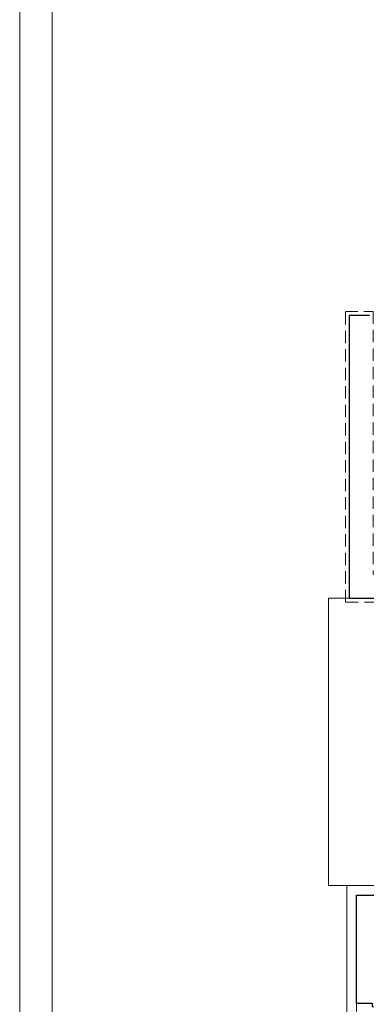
# Model space of a CAD drawing. Header units: millimetres. Extents: x 12584 to 77584, y 9983 to 29820.
# Tile 35 of 176: x 22903 to 23438, y 26777 to 28298. Entities that reach past the tile are written whole.
import ezdxf

# ---------------------------------------------------------------- set-up
doc = ezdxf.new("R2010")
doc.units = ezdxf.units.MM
doc.linetypes.add('HIDDEN', pattern=[9.525, 6.35, -3.175])
for name, color, linetype, lineweight in [('m_cienka', 7, 'Continuous', 5), ('m_tabela', 7, 'Continuous', 20), ('m_ściany', 7, 'Continuous', 30)]:
    doc.layers.add(name, color=color, linetype=linetype, lineweight=lineweight)

msp = doc.modelspace()

# ---------------------------------------------------------------- linework, layer by layer
at = {"layer": 'm_cienka', "ltscale": 2}
for p, q in [((23380.2, 26960.5), (23380.2, 27404.5)), ((23380.2, 27404.5), (23412.2, 27404.5)), ((23408.2, 26960.5), (23380.2, 26960.5))]:
    msp.add_line(p, q, dxfattribs=at)
at = {"layer": 'm_cienka', "linetype": 'HIDDEN', "ltscale": 2}
msp.add_line((23423.2, 26778.5), (23423.2, 26602.5), dxfattribs=at)
at = {"layer": 'm_cienka', "linetype": 'HIDDEN', "ltscale": 3}
msp.add_lwpolyline([(23540.2, 27398.5), (23406.2, 27398.5), (23406.2, 27847.5), (23449.2, 27847.5), (23449.2, 27441.5), (23540.2, 27441.5), (23540.2, 27435.5)], dxfattribs=at)
at = {"layer": 'm_cienka', "ltscale": 2}
msp.add_lwpolyline([(23525.2, 26320.5), (23525.2, 26414.5), (23408.2, 26414.5), (23408.2, 26960.5), (23523.2, 26960.5), (23523.2, 26977.5), (23527.2, 26977.5)], dxfattribs=at)
at = {"layer": 'm_tabela'}
for p, q in [((22903.5, 29819.8), (22903.5, 23879.8)), ((22953.5, 29769.8), (22953.5, 23929.8))]:
    msp.add_line(p, q, dxfattribs=at)
at = {"layer": 'm_ściany', "ltscale": 2}
for p, q in [((23412.2, 27404.5), (23412.2, 27841.5)), ((23412.2, 27841.5), (23443.2, 27841.5)), ((23412.2, 27404.5), (23540.2, 27404.5)), ((23423.2, 26778.5), (23423.2, 26945.5))]:
    msp.add_line(p, q, dxfattribs=at)
msp.add_lwpolyline([(23423.2, 26945.5), (23538.2, 26945.5), (23538.2, 26977.5), (23527.2, 26977.5), (23527.2, 27002.5), (23523.2, 27002.5), (23523.2, 27012.5), (23527.2, 27012.5), (23527.2, 27016.5), (23531.2, 27016.5), (23531.2, 27019.5), (23536.2, 27019.5), (23536.2, 27022.5), (23598.2, 27022.5), (23598.2, 27011.5), (23647.2, 27011.5)], dxfattribs=at)
msp.add_lwpolyline([(23423.2, 26778.5), (23447.2, 26778.5), (23447.2, 26773.5, -0.440095), (23456.7, 26764), (23458.2, 26764), (23458.2, 26762.5)], format="xyb", dxfattribs=at)

doc.saveas('drawing.dxf')
